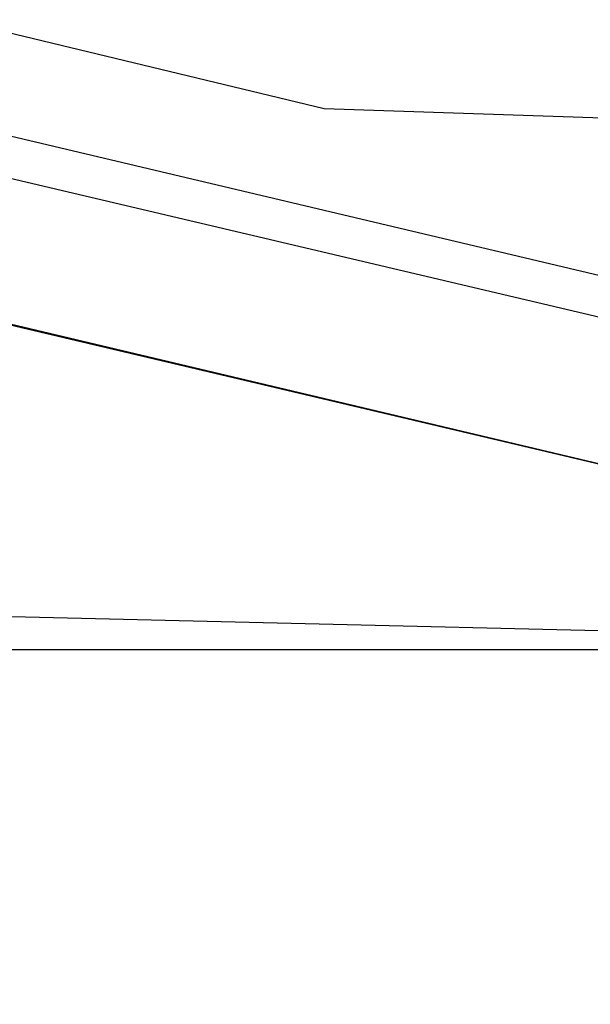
# Model space of a CAD drawing. Header units: feet. Extents: x -79 to 198, y -22 to 181.
# Tile 100 of 256: x 118.439 to 119.025, y 40.52 to 41.531. Entities that reach past the tile are written whole.
import ezdxf

# ---------------------------------------------------------------- set-up
doc = ezdxf.new("R2010")
doc.units = ezdxf.units.FT
for name, color, linetype in [('A-AREA-UNIDAD', 30, 'CONTINUOUS'), ('A-LINEA', 7, 'CONTINUOUS'), ('A-MURO-CONCRETO', 8, 'CONTINUOUS')]:
    doc.layers.add(name, color=color, linetype=linetype)

msp = doc.modelspace()

# ---------------------------------------------------------------- linework, layer by layer
at = {"layer": 'A-AREA-UNIDAD'}
msp.add_lwpolyline([(106.912, 44.2844), (118.752, 41.44), (119.808, 41.4044), (119.84, 40.32), (119.392, 38.56), (125.872, 37.0489), (126.032, 36.8), (128.192, 40.8), (129.792, 45.4933), (130.48, 49.2444), (130.64, 53.8844), (130.32, 57.0844), (129.28, 61.8489), (128.928, 64.9244), (128.992, 69.2444), (129.6, 72.8889), (128.8, 72.8889), (118.048, 75.4133), (118, 75.6444), (117.472, 75.7689), (116.24, 75.68), (104.08, 78.5244)], dxfattribs=at)
at = {"layer": 'A-LINEA'}
for p, q in [((106.2933, 44.2844), (119.08, 41.2578)), ((119.0667, 41.2178), (106.2267, 44.2444))]:
    msp.add_line(p, q, dxfattribs=at)
msp.add_lwpolyline([(106.04, 44.1511), (105.3467, 41.2311), (119.16, 37.9644), (119.84, 40.8844), (106.04, 44.1511)], dxfattribs=at)
at = {"layer": 'A-MURO-CONCRETO'}
for points in [[(105.3467, 41.2311), (106.8133, 40.8844), (119.84, 40.8844), (105.3467, 41.2311)], [(105.3467, 41.2311), (118.3733, 41.2311), (119.84, 40.8844), (105.3467, 41.2311), (105.3467, 41.2311)], [(106.8133, 40.8844), (119.84, 40.8844), (119.16, 37.9644), (106.8133, 40.8844), (106.8133, 40.8844)]]:
    msp.add_lwpolyline(points, dxfattribs=at)

doc.saveas('drawing.dxf')
